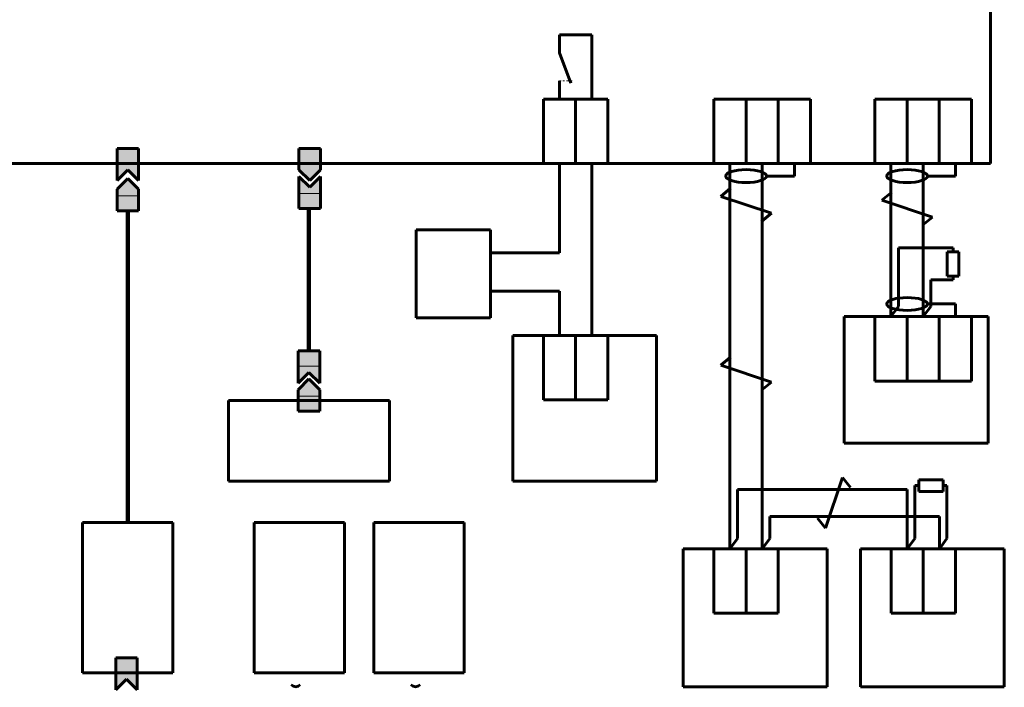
# Model space of a CAD drawing. Header units: millimetres. Extents: x 0 to 1680, y 0 to 297.
# Tile 8 of 12: x 569 to 722, y 113 to 217. Entities that reach past the tile are written whole.
import ezdxf

# ---------------------------------------------------------------- set-up
doc = ezdxf.new("R2010")
doc.units = ezdxf.units.MM
for name, pattern in [('K5LT_AUXILIARY', [0]), ('K5LT_BASIC', [0]), ('K5LT_REINFORCED', [0]), ('K5LT_THIN', [0])]:
    doc.linetypes.add(name, pattern=pattern)
doc.layers.add('Системный слой (1)', color=7, linetype='Continuous', true_color=0x909090)

# ---------------------------------------------------------------- blocks, each defined once
blk = doc.blocks.new('U109')
at = {"layer": 'Системный слой (1)', "color": 5, "linetype": 'K5LT_BASIC', "lineweight": 60, "true_color": 0x0000ff}
for p, q in [((552.19, 250.54), (719.8, 250.54)), ((552.19, 194.54), (552.19, 250.54)), ((719.8, 250.54), (719.8, 194.54)), ((719.8, 194.54), (552.19, 194.54))]:
    blk.add_line(p, q, dxfattribs=at)
blk = doc.blocks.new('U135')
at = {"layer": 'Системный слой (1)', "color": 5, "linetype": 'K5LT_BASIC', "lineweight": 60, "true_color": 0x0000ff}
for p, q in [((676.85, 204.54), (681.85, 204.54)), ((676.85, 194.54), (676.85, 204.54)), ((681.85, 204.54), (681.85, 194.54)), ((681.85, 194.54), (676.85, 194.54))]:
    blk.add_line(p, q, dxfattribs=at)
blk = doc.blocks.new('U136')
at = {"layer": 'Системный слой (1)', "color": 5, "linetype": 'K5LT_BASIC', "lineweight": 60, "true_color": 0x0000ff}
for p, q in [((681.85, 204.54), (686.85, 204.54)), ((681.85, 194.54), (681.85, 204.54)), ((686.85, 204.54), (686.85, 194.54)), ((686.85, 194.54), (681.85, 194.54))]:
    blk.add_line(p, q, dxfattribs=at)
blk = doc.blocks.new('U137')
at = {"layer": 'Системный слой (1)', "color": 5, "linetype": 'K5LT_BASIC', "lineweight": 60, "true_color": 0x0000ff}
for p, q in [((686.85, 204.54), (691.85, 204.54)), ((686.85, 194.54), (686.85, 204.54)), ((691.85, 204.54), (691.85, 194.54)), ((691.85, 194.54), (686.85, 194.54))]:
    blk.add_line(p, q, dxfattribs=at)
blk = doc.blocks.new('U138')
at = {"layer": 'Системный слой (1)', "color": 5, "linetype": 'K5LT_BASIC', "lineweight": 60, "true_color": 0x0000ff}
for p, q in [((701.85, 204.54), (706.85, 204.54)), ((701.85, 194.54), (701.85, 204.54)), ((706.85, 204.54), (706.85, 194.54)), ((706.85, 194.54), (701.85, 194.54))]:
    blk.add_line(p, q, dxfattribs=at)
blk = doc.blocks.new('U139')
at = {"layer": 'Системный слой (1)', "color": 5, "linetype": 'K5LT_BASIC', "lineweight": 60, "true_color": 0x0000ff}
for p, q in [((706.85, 204.54), (711.85, 204.54)), ((706.85, 194.54), (706.85, 204.54)), ((711.85, 204.54), (711.85, 194.54)), ((711.85, 194.54), (706.85, 194.54))]:
    blk.add_line(p, q, dxfattribs=at)
blk = doc.blocks.new('U140')
at = {"layer": 'Системный слой (1)', "color": 5, "linetype": 'K5LT_BASIC', "lineweight": 60, "true_color": 0x0000ff}
for p, q in [((711.85, 204.54), (716.85, 204.54)), ((711.85, 194.54), (711.85, 204.54)), ((716.85, 204.54), (716.85, 194.54)), ((716.85, 194.54), (711.85, 194.54))]:
    blk.add_line(p, q, dxfattribs=at)
blk = doc.blocks.new('U141')
at = {"layer": 'Системный слой (1)', "color": 5, "linetype": 'K5LT_BASIC', "lineweight": 60, "true_color": 0x0000ff}
for p, q in [((601.52, 157.74), (626.52, 157.74)), ((601.52, 145.22), (601.52, 157.74)), ((626.52, 157.74), (626.52, 145.22)), ((626.52, 145.22), (601.52, 145.22))]:
    blk.add_line(p, q, dxfattribs=at)
blk = doc.blocks.new('U142')
at = {"layer": 'Системный слой (1)', "color": 5, "linetype": 'K5LT_BASIC', "lineweight": 60, "true_color": 0x0000ff}
for p, q in [((701.85, 170.75), (706.85, 170.75)), ((701.85, 160.75), (701.85, 170.75)), ((706.85, 170.75), (706.85, 160.75)), ((706.85, 160.75), (701.85, 160.75))]:
    blk.add_line(p, q, dxfattribs=at)
blk = doc.blocks.new('U143')
at = {"layer": 'Системный слой (1)', "color": 5, "linetype": 'K5LT_BASIC', "lineweight": 60, "true_color": 0x0000ff}
for p, q in [((706.85, 170.75), (711.85, 170.75)), ((706.85, 160.75), (706.85, 170.75)), ((711.85, 170.75), (711.85, 160.75)), ((711.85, 160.75), (706.85, 160.75))]:
    blk.add_line(p, q, dxfattribs=at)
blk = doc.blocks.new('U144')
at = {"layer": 'Системный слой (1)', "color": 5, "linetype": 'K5LT_BASIC', "lineweight": 60, "true_color": 0x0000ff}
for p, q in [((697.09, 170.75), (719.44, 170.75)), ((697.09, 151.09), (697.09, 170.75)), ((719.44, 170.75), (719.44, 151.09)), ((719.44, 151.09), (697.09, 151.09))]:
    blk.add_line(p, q, dxfattribs=at)
blk = doc.blocks.new('U145')
at = {"layer": 'Системный слой (1)', "color": 5, "linetype": 'K5LT_BASIC', "lineweight": 60, "true_color": 0x0000ff}
for p, q in [((711.85, 170.75), (716.85, 170.75)), ((711.85, 160.75), (711.85, 170.75)), ((716.85, 170.75), (716.85, 160.75)), ((716.85, 160.75), (711.85, 160.75))]:
    blk.add_line(p, q, dxfattribs=at)
blk = doc.blocks.new('U146')
at = {"layer": 'Системный слой (1)', "color": 5, "linetype": 'K5LT_BASIC', "lineweight": 60, "true_color": 0x0000ff}
for p, q in [((672.09, 134.69), (694.44, 134.69)), ((672.09, 113.25), (672.09, 134.69)), ((694.44, 134.69), (694.44, 113.25)), ((694.44, 113.25), (672.09, 113.25))]:
    blk.add_line(p, q, dxfattribs=at)
blk = doc.blocks.new('U147')
at = {"layer": 'Системный слой (1)', "color": 5, "linetype": 'K5LT_BASIC', "lineweight": 60, "true_color": 0x0000ff}
for p, q in [((676.85, 134.69), (681.85, 134.69)), ((676.85, 124.69), (676.85, 134.69)), ((681.85, 134.69), (681.85, 124.69)), ((681.85, 124.69), (676.85, 124.69))]:
    blk.add_line(p, q, dxfattribs=at)
blk = doc.blocks.new('U148')
at = {"layer": 'Системный слой (1)', "color": 5, "linetype": 'K5LT_BASIC', "lineweight": 60, "true_color": 0x0000ff}
for p, q in [((681.85, 134.69), (686.85, 134.69)), ((681.85, 124.69), (681.85, 134.69)), ((686.85, 134.69), (686.85, 124.69)), ((686.85, 124.69), (681.85, 124.69))]:
    blk.add_line(p, q, dxfattribs=at)
blk = doc.blocks.new('U149')
at = {"layer": 'Системный слой (1)', "color": 5, "linetype": 'K5LT_BASIC', "lineweight": 60, "true_color": 0x0000ff}
for p, q in [((699.6, 134.69), (721.94, 134.69)), ((699.6, 113.25), (699.6, 134.69)), ((721.94, 134.69), (721.94, 113.25)), ((721.94, 113.25), (699.6, 113.25))]:
    blk.add_line(p, q, dxfattribs=at)
blk = doc.blocks.new('U150')
at = {"layer": 'Системный слой (1)', "color": 5, "linetype": 'K5LT_BASIC', "lineweight": 60, "true_color": 0x0000ff}
for p, q in [((704.36, 134.69), (709.36, 134.69)), ((704.36, 124.69), (704.36, 134.69)), ((709.36, 134.69), (709.36, 124.69)), ((709.36, 124.69), (704.36, 124.69))]:
    blk.add_line(p, q, dxfattribs=at)
blk = doc.blocks.new('U151')
at = {"layer": 'Системный слой (1)', "color": 5, "linetype": 'K5LT_BASIC', "lineweight": 60, "true_color": 0x0000ff}
for p, q in [((709.36, 134.69), (714.36, 134.69)), ((709.36, 124.69), (709.36, 134.69)), ((714.36, 134.69), (714.36, 124.69)), ((714.36, 124.69), (709.36, 124.69))]:
    blk.add_line(p, q, dxfattribs=at)
blk = doc.blocks.new('U152')
at = {"layer": 'Системный слой (1)', "color": 5, "linetype": 'K5LT_BASIC', "lineweight": 60, "true_color": 0x0000ff}
for p, q in [((708.68, 145.42), (712.45, 145.42)), ((708.68, 143.59), (708.68, 145.42)), ((712.45, 145.42), (712.45, 143.59)), ((712.45, 143.59), (708.68, 143.59))]:
    blk.add_line(p, q, dxfattribs=at)
blk = doc.blocks.new('U153')
at = {"layer": 'Системный слой (1)', "color": 5, "linetype": 'K5LT_BASIC', "lineweight": 60, "true_color": 0x0000ff}
for p, q in [((650.39, 204.54), (655.39, 204.54)), ((650.39, 194.54), (650.39, 204.54)), ((655.39, 204.54), (655.39, 194.54)), ((655.39, 194.54), (650.39, 194.54))]:
    blk.add_line(p, q, dxfattribs=at)
blk = doc.blocks.new('U154')
at = {"layer": 'Системный слой (1)', "color": 5, "linetype": 'K5LT_BASIC', "lineweight": 60, "true_color": 0x0000ff}
for p, q in [((655.39, 204.54), (660.39, 204.54)), ((655.39, 194.54), (655.39, 204.54)), ((660.39, 204.54), (660.39, 194.54)), ((660.39, 194.54), (655.39, 194.54))]:
    blk.add_line(p, q, dxfattribs=at)
blk = doc.blocks.new('U155')
at = {"layer": 'Системный слой (1)', "color": 5, "linetype": 'K5LT_BASIC', "lineweight": 60, "true_color": 0x0000ff}
for p, q in [((650.39, 167.83), (655.39, 167.83)), ((650.39, 157.83), (650.39, 167.83)), ((655.39, 167.83), (655.39, 157.83)), ((655.39, 157.83), (650.39, 157.83))]:
    blk.add_line(p, q, dxfattribs=at)
blk = doc.blocks.new('U156')
at = {"layer": 'Системный слой (1)', "color": 5, "linetype": 'K5LT_BASIC', "lineweight": 60, "true_color": 0x0000ff}
for p, q in [((655.39, 167.83), (660.39, 167.83)), ((655.39, 157.83), (655.39, 167.83)), ((660.39, 167.83), (660.39, 157.83)), ((660.39, 157.83), (655.39, 157.83))]:
    blk.add_line(p, q, dxfattribs=at)
blk = doc.blocks.new('U157')
at = {"layer": 'Системный слой (1)', "color": 5, "linetype": 'K5LT_BASIC', "lineweight": 60, "true_color": 0x0000ff}
for p, q in [((645.63, 167.83), (667.97, 167.83)), ((645.63, 145.22), (645.63, 167.83)), ((667.97, 167.83), (667.97, 145.22)), ((667.97, 145.22), (645.63, 145.22))]:
    blk.add_line(p, q, dxfattribs=at)
blk = doc.blocks.new('U160')
at = {"layer": 'Системный слой (1)', "color": 5, "linetype": 'K5LT_BASIC', "lineweight": 60, "true_color": 0x0000ff}
for p, q in [((630.62, 170.59), (630.62, 184.26)), ((630.62, 184.26), (642.18, 184.26)), ((642.18, 184.26), (642.18, 170.59)), ((642.18, 170.59), (630.62, 170.59))]:
    blk.add_line(p, q, dxfattribs=at)
blk = doc.blocks.new('U161')
at = {"layer": 'Системный слой (1)', "color": 5, "linetype": 'K5LT_BASIC', "lineweight": 60, "true_color": 0x0000ff}
for p, q in [((630.62, 170.59), (630.62, 184.26)), ((630.62, 184.26), (642.18, 184.26)), ((642.18, 184.26), (642.18, 170.59)), ((642.18, 170.59), (630.62, 170.59))]:
    blk.add_line(p, q, dxfattribs=at)
blk = doc.blocks.new('U162')
at = {"layer": 'Системный слой (1)', "color": 5, "linetype": 'K5LT_BASIC', "lineweight": 60, "true_color": 0x0000ff}
for p, q in [((713.08, 177.06), (713.08, 180.82)), ((713.08, 180.82), (714.91, 180.82)), ((714.91, 180.82), (714.91, 177.06)), ((714.91, 177.06), (713.08, 177.06))]:
    blk.add_line(p, q, dxfattribs=at)
blk = doc.blocks.new('U163')
at = {"layer": 'Системный слой (1)', "color": 5, "linetype": 'K5LT_BASIC', "lineweight": 60, "true_color": 0x0000ff}
for p, q in [((578.86, 138.78), (592.86, 138.78)), ((578.86, 115.46), (578.86, 138.78)), ((592.86, 138.78), (592.86, 115.46)), ((592.86, 115.46), (578.86, 115.46))]:
    blk.add_line(p, q, dxfattribs=at)
blk = doc.blocks.new('U164')
at = {"layer": 'Системный слой (1)', "color": 5, "linetype": 'K5LT_BASIC', "lineweight": 60, "true_color": 0x0000ff}
for p, q in [((605.5, 138.78), (619.5, 138.78)), ((605.5, 115.46), (605.5, 138.78)), ((619.5, 138.78), (619.5, 115.46)), ((619.5, 115.46), (605.5, 115.46))]:
    blk.add_line(p, q, dxfattribs=at)
blk = doc.blocks.new('U165')
at = {"layer": 'Системный слой (1)', "color": 5, "linetype": 'K5LT_BASIC', "lineweight": 60, "true_color": 0x0000ff}
for p, q in [((624.09, 138.78), (638.09, 138.78)), ((624.09, 115.46), (624.09, 138.78)), ((638.09, 138.78), (638.09, 115.46)), ((638.09, 115.46), (624.09, 115.46))]:
    blk.add_line(p, q, dxfattribs=at)
blk = doc.blocks.new('U207')
at = {"layer": 'Системный слой (1)', "true_color": 0xffffff}
blk.add_hatch(color=7, dxfattribs=at).paths.add_polyline_path([(615.77, 187.53), (615.77, 192.53), (614.11, 190.86), (612.44, 192.53), (612.44, 187.53)])
at = {"layer": 'Системный слой (1)', "color": 5, "linetype": 'K5LT_BASIC', "lineweight": 60, "true_color": 0x0000ff}
for p, q in [((614.11, 190.86), (612.44, 192.53)), ((612.44, 192.53), (612.44, 187.53)), ((615.77, 192.53), (614.11, 190.86)), ((615.77, 187.53), (615.77, 192.53)), ((612.44, 187.53), (615.77, 187.53))]:
    blk.add_line(p, q, dxfattribs=at)
at = {"layer": 'Системный слой (1)', "color": 9, "linetype": 'K5LT_AUXILIARY', "lineweight": 18, "true_color": 0xdca5c1}
blk.add_line((615.77, 189.86), (612.44, 189.86), dxfattribs=at)
blk = doc.blocks.new('U208')
at = {"layer": 'Системный слой (1)', "true_color": 0xffffff}
blk.add_hatch(color=7, dxfattribs=at).paths.add_polyline_path([(615.77, 193.54), (615.77, 196.88), (612.44, 196.88), (612.44, 193.54), (614.11, 191.88)])
at = {"layer": 'Системный слой (1)', "color": 5, "linetype": 'K5LT_BASIC', "lineweight": 60, "true_color": 0x0000ff}
for p, q in [((612.44, 196.88), (612.44, 193.54)), ((615.77, 196.88), (612.44, 196.88)), ((615.77, 193.54), (615.77, 196.88)), ((612.44, 193.54), (614.11, 191.88)), ((614.11, 191.88), (615.77, 193.54))]:
    blk.add_line(p, q, dxfattribs=at)
at = {"layer": 'Системный слой (1)', "color": 9, "linetype": 'K5LT_AUXILIARY', "lineweight": 18, "true_color": 0xdca5c1}
blk.add_line((615.77, 194.54), (612.44, 194.54), dxfattribs=at)
blk = doc.blocks.new('U215')
at = {"layer": 'Системный слой (1)', "true_color": 0xffffff}
blk.add_hatch(color=7, dxfattribs=at).paths.add_polyline_path([(587.53, 191.88), (587.53, 196.88), (584.2, 196.88), (584.2, 191.88), (585.86, 193.54)])
at = {"layer": 'Системный слой (1)', "color": 5, "linetype": 'K5LT_BASIC', "lineweight": 60, "true_color": 0x0000ff}
for p, q in [((584.2, 196.88), (584.2, 191.88)), ((587.53, 196.88), (584.2, 196.88)), ((587.53, 191.88), (587.53, 196.88)), ((584.2, 191.88), (585.86, 193.54)), ((585.86, 193.54), (587.53, 191.88))]:
    blk.add_line(p, q, dxfattribs=at)
at = {"layer": 'Системный слой (1)', "color": 9, "linetype": 'K5LT_AUXILIARY', "lineweight": 18, "true_color": 0xdca5c1}
blk.add_line((584.2, 194.54), (587.53, 194.54), dxfattribs=at)
blk = doc.blocks.new('U216')
at = {"layer": 'Системный слой (1)', "true_color": 0xffffff}
blk.add_hatch(color=7, dxfattribs=at).paths.add_polyline_path([(615.67, 160.42), (615.67, 165.42), (612.33, 165.42), (612.33, 160.42), (614, 162.08)])
at = {"layer": 'Системный слой (1)', "color": 5, "linetype": 'K5LT_BASIC', "lineweight": 60, "true_color": 0x0000ff}
for p, q in [((612.33, 165.42), (612.33, 160.42)), ((615.67, 165.42), (612.33, 165.42)), ((615.67, 160.42), (615.67, 165.42)), ((612.33, 160.42), (614, 162.08)), ((614, 162.08), (615.67, 160.42))]:
    blk.add_line(p, q, dxfattribs=at)
at = {"layer": 'Системный слой (1)', "color": 9, "linetype": 'K5LT_AUXILIARY', "lineweight": 18, "true_color": 0xdca5c1}
blk.add_line((612.33, 163.08), (615.67, 163.08), dxfattribs=at)
blk = doc.blocks.new('U217')
at = {"layer": 'Системный слой (1)', "true_color": 0xffffff}
blk.add_hatch(color=7, dxfattribs=at).paths.add_polyline_path([(615.67, 156.07), (615.67, 159.4), (614, 161.07), (612.33, 159.4), (612.33, 156.07)])
at = {"layer": 'Системный слой (1)', "color": 5, "linetype": 'K5LT_BASIC', "lineweight": 60, "true_color": 0x0000ff}
for p, q in [((614, 161.07), (612.33, 159.4)), ((615.67, 159.4), (614, 161.07)), ((612.33, 159.4), (612.33, 156.07)), ((615.67, 156.07), (615.67, 159.4)), ((612.33, 156.07), (615.67, 156.07))]:
    blk.add_line(p, q, dxfattribs=at)
at = {"layer": 'Системный слой (1)', "color": 9, "linetype": 'K5LT_AUXILIARY', "lineweight": 18, "true_color": 0xdca5c1}
blk.add_line((612.33, 158.4), (615.67, 158.4), dxfattribs=at)
blk = doc.blocks.new('U224')
at = {"layer": 'Системный слой (1)', "true_color": 0xffffff}
blk.add_hatch(color=7, dxfattribs=at).paths.add_polyline_path([(587.53, 187.21), (587.53, 190.54), (585.86, 192.21), (584.2, 190.54), (584.2, 187.21)])
at = {"layer": 'Системный слой (1)', "color": 5, "linetype": 'K5LT_BASIC', "lineweight": 60, "true_color": 0x0000ff}
for p, q in [((585.86, 192.21), (584.2, 190.54)), ((587.53, 190.54), (585.86, 192.21)), ((584.2, 190.54), (584.2, 187.21)), ((587.53, 187.21), (587.53, 190.54)), ((584.2, 187.21), (587.53, 187.21))]:
    blk.add_line(p, q, dxfattribs=at)
at = {"layer": 'Системный слой (1)', "color": 9, "linetype": 'K5LT_AUXILIARY', "lineweight": 18, "true_color": 0xdca5c1}
blk.add_line((584.2, 189.54), (587.53, 189.54), dxfattribs=at)
blk = doc.blocks.new('U225')
at = {"layer": 'Системный слой (1)', "true_color": 0xffffff}
blk.add_hatch(color=7, dxfattribs=at).paths.add_polyline_path([(587.34, 112.79), (587.34, 117.79), (584.01, 117.79), (584.01, 112.79), (585.67, 114.46)])
at = {"layer": 'Системный слой (1)', "color": 5, "linetype": 'K5LT_BASIC', "lineweight": 60, "true_color": 0x0000ff}
for p, q in [((584.01, 117.79), (584.01, 112.79)), ((587.34, 117.79), (584.01, 117.79)), ((587.34, 112.79), (587.34, 117.79)), ((584.01, 112.79), (585.67, 114.46)), ((585.67, 114.46), (587.34, 112.79))]:
    blk.add_line(p, q, dxfattribs=at)
at = {"layer": 'Системный слой (1)', "color": 9, "linetype": 'K5LT_AUXILIARY', "lineweight": 18, "true_color": 0xdca5c1}
blk.add_line((584.01, 115.46), (587.34, 115.46), dxfattribs=at)

msp = doc.modelspace()

# ---------------------------------------------------------------- linework, layer by layer
at = {"layer": 'Системный слой (1)', "color": 5, "linetype": 'K5LT_BASIC', "lineweight": 60, "true_color": 0x0000ff}
for p, q in [((652.89, 214.54), (652.89, 211.74)), ((657.89, 214.54), (652.89, 214.54)), ((657.89, 204.54), (657.89, 214.54)), ((652.89, 211.74), (654.65, 207.03)), ((652.89, 207.35), (652.89, 204.54)), ((652.89, 194.54), (652.89, 180.68)), ((652.89, 189.54), (652.89, 194.54)), ((657.89, 194.54), (657.89, 167.83)), ((679.35, 194.54), (679.35, 139.69)), ((684.35, 139.69), (684.35, 194.54)), ((689.35, 194.54), (689.35, 192.58)), ((704.35, 194.54), (704.35, 170.75)), ((709.35, 170.75), (709.35, 194.54)), ((714.35, 194.54), (714.35, 192.58)), ((689.35, 192.58), (685.03, 192.58)), ((714.35, 192.58), (710.03, 192.58)), ((677.92, 189.41), (679.46, 190.68)), ((702.92, 188.83), (704.46, 190.1)), ((677.92, 189.41), (685.81, 186.8)), ((702.92, 188.83), (710.81, 186.22)), ((684.26, 185.53), (685.81, 186.8)), ((709.26, 184.95), (710.81, 186.22)), ((652.89, 180.68), (642.18, 180.68)), ((705.54, 172.35), (705.54, 181.46)), ((713.99, 181.46), (705.54, 181.46)), ((713.99, 181.46), (713.99, 180.82)), ((710.54, 172.35), (710.54, 176.46)), ((710.54, 176.46), (713.99, 176.46)), ((713.99, 177.06), (713.99, 176.46)), ((652.89, 174.7), (642.18, 174.7)), ((652.89, 174.7), (652.89, 167.83)), ((652.89, 172.83), (652.89, 167.83)), ((704.35, 170.75), (705.54, 172.35)), ((709.35, 170.75), (710.54, 172.35)), ((714.35, 172.72), (710.03, 172.72)), ((714.35, 170.75), (714.35, 172.72)), ((677.92, 163.21), (679.46, 164.48)), ((677.92, 163.21), (685.81, 160.59)), ((684.26, 159.33), (685.81, 160.59)), ((696.81, 145.78), (694.2, 137.89)), ((696.81, 145.78), (698.08, 144.24)), ((680.54, 136.28), (680.54, 143.92)), ((680.54, 143.92), (706.86, 143.92)), ((706.86, 143.92), (706.86, 134.69)), ((708.04, 136.28), (708.04, 144.51)), ((708.04, 144.51), (708.68, 144.51)), ((712.45, 144.51), (713.04, 144.51)), ((713.04, 136.28), (713.04, 144.51)), ((679.35, 139.69), (679.35, 134.69)), ((684.35, 139.69), (684.35, 134.69)), ((685.54, 136.28), (685.54, 139.69)), ((685.54, 139.69), (711.86, 139.69)), ((692.93, 139.44), (694.2, 137.89)), ((711.86, 139.69), (711.86, 134.69)), ((679.35, 134.69), (680.54, 136.28)), ((684.35, 134.69), (685.54, 136.28)), ((706.86, 134.69), (708.04, 136.28)), ((711.86, 134.69), (713.04, 136.28))]:
    msp.add_line(p, q, dxfattribs=at)
at = {"layer": 'Системный слой (1)', "color": 7, "linetype": 'K5LT_THIN', "lineweight": 18}
for p, q in [((652.89, 207.35), (653.14, 207.35)), ((653.4, 207.35), (653.68, 207.35)), ((653.97, 207.35), (654.29, 207.35)), ((654.45, 207.35), (654.85, 207.35))]:
    msp.add_line(p, q, dxfattribs=at)
at = {"layer": 'Системный слой (1)', "color": 134, "linetype": 'K5LT_REINFORCED', "lineweight": 100, "true_color": 0x009696}
for p, q in [((585.86, 187.21), (585.86, 138.78)), ((614, 165.42), (614, 187.53))]:
    msp.add_line(p, q, dxfattribs=at)
at = {"layer": 'Системный слой (1)', "color": 5, "linetype": 'K5LT_BASIC', "lineweight": 60, "true_color": 0x0000ff}
for centre in [(611.95, 114.27), (630.54, 114.27)]:
    msp.add_arc(centre, 1, 225.3539, 314.7359, dxfattribs=at)
for centre in [(681.86, 192.58), (706.86, 192.58), (706.86, 172.72)]:
    msp.add_ellipse(centre, major_axis=(3.17, 0), ratio=0.315172, dxfattribs=at)

# ---------------------------------------------------------------- block references
at = {"layer": 'Системный слой (1)'}
for name in ['U109', 'U153', 'U154', 'U135', 'U136', 'U137', 'U138', 'U139', 'U140', 'U215', 'U208', 'U224', 'U207', 'U160', 'U161', 'U162', 'U144', 'U142', 'U143', 'U145', 'U157', 'U155', 'U156', 'U216', 'U217', 'U141', 'U152', 'U163', 'U164', 'U165', 'U146', 'U147', 'U148', 'U149', 'U150', 'U151', 'U225']:
    msp.add_blockref(name, (0, 0), dxfattribs=at)

doc.saveas('drawing.dxf')
